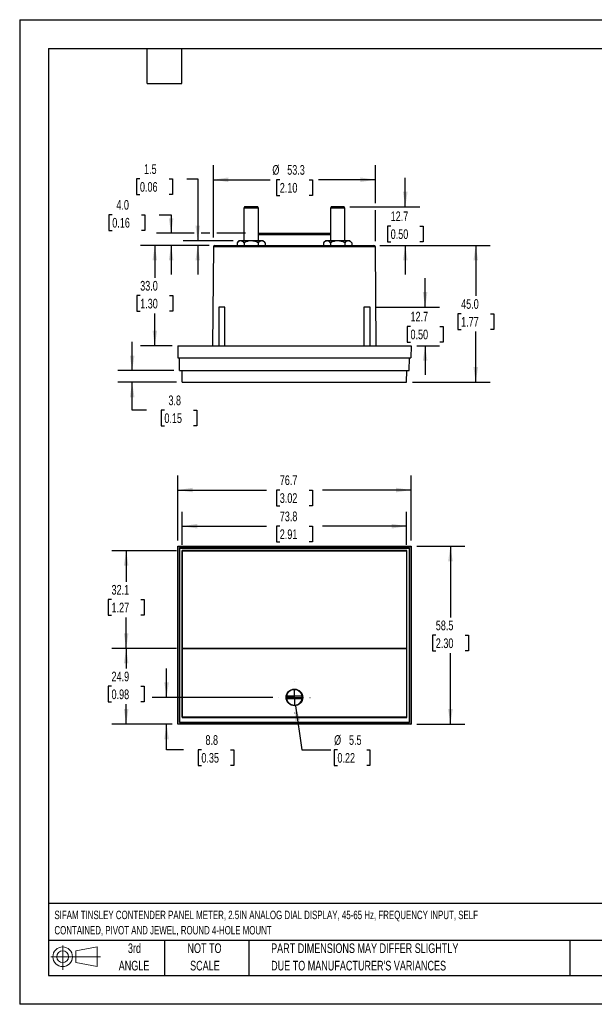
# Model space of a CAD drawing. Header units: millimetres. Extents: x 0 to 419, y 0 to 324.
# Tile 1 of 3: x 0 to 189, y 0 to 324. Entities that reach past the tile are written whole.
import ezdxf

# ---------------------------------------------------------------- set-up
doc = ezdxf.new("R2010")
doc.units = ezdxf.units.MM
doc.header["$LTSCALE"] = 1.5
doc.linetypes.add('CENTERX2', pattern=[20.32, 12.7, -2.54, 2.54, -2.54])
doc.layers.add('CENTER', color=40, linetype='CENTERX2')
doc.layers.add('SLD-DEFPOINTS', color=7, linetype='Continuous')
doc.layers.add('DIMENSIONS', color=140, linetype='Continuous', lineweight=25)
doc.layers.add('TEXT', color=140, linetype='Continuous', lineweight=25)
doc.styles.add('SLDTEXTSTYLE0', font='TXT', dxfattribs={"width": 0.7})
doc.dimstyles.new('SLDDIMSTYLE0', dxfattribs={"dimtxt": 3.237012, "dimasz": 4.953, "dimexe": 0, "dimexo": 0.0625, "dimgap": 0.809253, "dimtad": 0, "dimtih": 1, "dimtoh": 1, "dimrnd": 1e-09, "dimzin": 12, "dimdsep": 46, "dimtxsty": 'SLDTEXTSTYLE0', "dimsah": 1, "dimcen": 0.09, "dimadec": 0, "dimazin": 3, "dimtfac": 1, "dimtofl": 0, "dimtmove": 0, "dimatfit": 3, "dimfxl": 0, "dimfrac": 2, "dimtolj": 1, "dimtzin": 12, "dimarcsym": 0})
doc.dimstyles.new('SLDDIMSTYLE1', dxfattribs={"dimtxt": 3.237012, "dimasz": 4.953, "dimexe": 0, "dimexo": 0.0625, "dimgap": 0.809253, "dimtad": 0, "dimtih": 1, "dimtoh": 1, "dimrnd": 1e-09, "dimzin": 12, "dimdsep": 46, "dimtxsty": 'SLDTEXTSTYLE0', "dimsah": 1, "dimcen": 0, "dimadec": 0, "dimazin": 3, "dimtfac": 1, "dimtofl": 0, "dimtmove": 0, "dimatfit": 3, "dimfxl": 0, "dimfrac": 2, "dimtolj": 1, "dimtzin": 12, "dimarcsym": 0})
doc.dimstyles.new('SLDDIMSTYLE2', dxfattribs={"dimtxt": 3.237012, "dimasz": 4.953, "dimexe": 0, "dimexo": 0.0625, "dimgap": 0.809253, "dimtad": 0, "dimtih": 1, "dimtoh": 1, "dimrnd": 1e-09, "dimzin": 12, "dimdsep": 46, "dimtxsty": 'SLDTEXTSTYLE0', "dimsah": 1, "dimcen": 0.09, "dimadec": 0, "dimazin": 3, "dimtfac": 1, "dimtmove": 0, "dimatfit": 0, "dimfxl": 0, "dimfrac": 2, "dimtolj": 1, "dimtzin": 12, "dimarcsym": 0})
doc.dimstyles.new('SLDDIMSTYLE3', dxfattribs={"dimtxt": 3.237012, "dimasz": 4.953, "dimexe": 0, "dimexo": 0.0625, "dimgap": 0.809253, "dimtad": 0, "dimtih": 1, "dimtoh": 1, "dimrnd": 1e-09, "dimzin": 4, "dimdsep": 46, "dimtxsty": 'SLDTEXTSTYLE0', "dimsah": 1, "dimcen": 0.09, "dimadec": 0, "dimazin": 1, "dimtfac": 1, "dimtofl": 0, "dimtmove": 0, "dimatfit": 3, "dimfxl": 0, "dimfrac": 2, "dimtolj": 1, "dimtzin": 12, "dimarcsym": 0})
doc.dimstyles.new('SLDDIMSTYLE4', dxfattribs={"dimtxt": 3.237012, "dimasz": 4.953, "dimexe": 0, "dimexo": 0.0625, "dimgap": 0.809253, "dimtad": 0, "dimtih": 1, "dimtoh": 1, "dimrnd": 1e-09, "dimzin": 4, "dimdsep": 46, "dimtxsty": 'SLDTEXTSTYLE0', "dimsah": 1, "dimcen": 0.09, "dimadec": 0, "dimazin": 1, "dimtfac": 1, "dimtmove": 0, "dimatfit": 0, "dimfxl": 0, "dimfrac": 2, "dimtolj": 1, "dimtzin": 12, "dimarcsym": 0})

# ---------------------------------------------------------------- blocks, each defined once
blk = doc.blocks.new('Block11')
at = {"color": 7, "linetype": 'Continuous', "lineweight": 18}
for p, q in [((3.88, 7.97), (3.88, 0)), ((8.22, 6.25), (15.26, 7.55)), ((15.26, 7.55), (15.26, 1.1)), ((0, 4.32), (16.31, 4.32)), ((8.22, 2.39), (8.22, 6.25)), ((8.22, 2.39), (15.26, 1.1))]:
    blk.add_line(p, q, dxfattribs=at)
for radius in [3.23, 1.93]:
    blk.add_circle((3.88, 4.32), radius, dxfattribs=at)
blk = doc.blocks.new('Block12')
at = {"layer": 'SLD-DEFPOINTS'}
blk.add_blockref('Block11', (0, 0), dxfattribs=at)
blk = doc.blocks.new('SW_NOTE_0')
at = {"layer": 'TEXT', "color": 0, "linetype": 'CENTERX2', "lineweight": 18, "char_height": 2.775, "attachment_point": 1, "style": 'SLDTEXTSTYLE0'}
for s, insert in [('SIFAM TINSLEY CONTENDER PANEL METER, 2.5IN ANALOG DIAL DISPLAY, 45-65 Hz, FREQUENCY INPUT, SELF', (0, 3.58)), ('CONTAINED, PIVOT AND JEWEL, ROUND 4-HOLE MOUNT', (0, -1.45))]:
    blk.add_mtext(s, dxfattribs=dict(at, insert=insert))
blk = doc.blocks.new('SW_NOTE_0_3')
at = {"layer": 'TEXT', "color": 0, "linetype": 'CENTERX2', "lineweight": 18, "char_height": 3.175, "attachment_point": 1, "style": 'SLDTEXTSTYLE0'}
for s, insert in [('PART DIMENSIONS MAY DIFFER SLIGHTLY', (0, 4.09)), ("DUE TO MANUFACTURER'S VARIANCES", (0, -1.64))]:
    blk.add_mtext(s, dxfattribs=dict(at, insert=insert))
blk = doc.blocks.new('SW_NOTE_0_4')
at = {"layer": 'TEXT', "color": 0, "linetype": 'CENTERX2', "lineweight": 18, "char_height": 3.175, "attachment_point": 2, "style": 'SLDTEXTSTYLE0'}
for s, insert in [('NOT TO', (7.89, 4.09)), ('SCALE', (8.03, -1.64))]:
    blk.add_mtext(s, dxfattribs=dict(at, insert=insert))
blk = doc.blocks.new('SW_NOTE_0_5')
at = {"layer": 'TEXT', "color": 0, "linetype": 'CENTERX2', "lineweight": 18, "char_height": 3.175, "attachment_point": 2, "style": 'SLDTEXTSTYLE0'}
for s, insert in [('3rd', (3.47, 4.09)), ('ANGLE', (3.33, -1.64))]:
    blk.add_mtext(s, dxfattribs=dict(at, insert=insert))
blk = doc.blocks.new('_D')
at = {"layer": 'DIMENSIONS'}
for p, q in [((130.6, 150.65), (146.41, 150.65)), ((141.65, 150.65), (141.65, 127.27)), ((136.84, 121.4), (135.75, 121.4)), ((135.75, 121.4), (135.75, 116.26)), ((146.46, 121.4), (147.54, 121.4)), ((147.54, 121.4), (147.54, 116.26)), ((135.75, 116.26), (136.84, 116.26)), ((141.65, 92.15), (141.65, 115.53)), ((147.54, 116.26), (146.46, 116.26)), ((130.6, 92.15), (146.41, 92.15))]:
    blk.add_line(p, q, dxfattribs=at)
for points in [[(141.65, 150.65), (140.89, 145.7), (142.41, 145.7)], [(141.65, 92.15), (142.41, 97.11), (140.89, 97.11)]]:
    blk.add_solid(points, dxfattribs=at)
at = {"layer": 'DIMENSIONS', "char_height": 3.175, "attachment_point": 1, "style": 'SLDTEXTSTYLE0'}
for s, insert in [('58.5', (136.84, 126.22)), ('2.30', (136.84, 120.35))]:
    blk.add_mtext(s, dxfattribs=dict(at, insert=insert))
blk = doc.blocks.new('_D_1')
at = {"layer": 'DIMENSIONS'}
for p, q in [((51.99, 152.56), (51.99, 173.91)), ((128.69, 152.56), (128.69, 173.91)), ((51.99, 169.15), (81.15, 169.15)), ((85.53, 169.15), (84.44, 169.15)), ((84.44, 169.15), (84.44, 164)), ((95.15, 169.15), (96.24, 169.15)), ((96.24, 169.15), (96.24, 164)), ((128.69, 169.15), (99.54, 169.15)), ((84.44, 164), (85.53, 164)), ((96.24, 164), (95.15, 164))]:
    blk.add_line(p, q, dxfattribs=at)
for points in [[(51.99, 169.15), (56.94, 168.39), (56.94, 169.91)], [(128.69, 169.15), (123.74, 169.91), (123.74, 168.39)]]:
    blk.add_solid(points, dxfattribs=at)
at = {"layer": 'DIMENSIONS', "char_height": 3.175, "attachment_point": 1, "style": 'SLDTEXTSTYLE0'}
for s, insert in [('76.7', (85.53, 173.97)), ('3.02', (85.53, 168.1))]:
    blk.add_mtext(s, dxfattribs=dict(at, insert=insert))
blk = doc.blocks.new('_D_2')
at = {"layer": 'DIMENSIONS'}
for p, q in [((51.54, 117.06), (30.26, 117.06)), ((35.02, 117.06), (35.02, 110.47)), ((30.21, 104.6), (29.12, 104.6)), ((29.12, 104.6), (29.12, 99.46)), ((39.83, 104.6), (40.92, 104.6)), ((40.92, 104.6), (40.92, 99.46)), ((29.12, 99.46), (30.21, 99.46)), ((35.02, 92.15), (35.02, 98.74)), ((40.92, 99.46), (39.83, 99.46)), ((50.09, 92.15), (30.26, 92.15))]:
    blk.add_line(p, q, dxfattribs=at)
for points in [[(35.02, 117.06), (34.26, 112.1), (35.78, 112.1)], [(35.02, 92.15), (35.78, 97.11), (34.26, 97.11)]]:
    blk.add_solid(points, dxfattribs=at)
at = {"layer": 'DIMENSIONS', "char_height": 3.175, "attachment_point": 1, "style": 'SLDTEXTSTYLE0'}
for s, insert in [('24.9', (30.21, 109.42)), ('0.98', (30.21, 103.55))]:
    blk.add_mtext(s, dxfattribs=dict(at, insert=insert))
blk = doc.blocks.new('_D_3')
at = {"layer": 'DIMENSIONS'}
for p, q in [((51.54, 149.2), (30.26, 149.2)), ((35.02, 149.2), (35.02, 139)), ((30.21, 133.13), (29.12, 133.13)), ((29.12, 133.13), (29.12, 127.98)), ((39.83, 133.13), (40.92, 133.13)), ((40.92, 133.13), (40.92, 127.98)), ((29.12, 127.98), (30.21, 127.98)), ((35.02, 117.06), (35.02, 127.26)), ((40.92, 127.98), (39.83, 127.98)), ((51.54, 117.06), (30.26, 117.06))]:
    blk.add_line(p, q, dxfattribs=at)
for points in [[(35.02, 149.2), (34.26, 144.24), (35.78, 144.24)], [(35.02, 117.06), (35.78, 122.01), (34.26, 122.01)]]:
    blk.add_solid(points, dxfattribs=at)
at = {"layer": 'DIMENSIONS', "char_height": 3.175, "attachment_point": 1, "style": 'SLDTEXTSTYLE0'}
for s, insert in [('32.1', (30.21, 137.94)), ('1.27', (30.21, 132.08))]:
    blk.add_mtext(s, dxfattribs=dict(at, insert=insert))
blk = doc.blocks.new('_D_4')
at = {"layer": 'DIMENSIONS'}
for p, q in [((53.45, 151.1), (53.45, 162.02)), ((127.24, 151.1), (127.24, 162.02)), ((53.45, 157.26), (81.15, 157.26)), ((85.53, 157.26), (84.44, 157.26)), ((84.44, 157.26), (84.44, 152.11)), ((95.15, 157.26), (96.24, 157.26)), ((96.24, 157.26), (96.24, 152.11)), ((127.24, 157.26), (99.54, 157.26)), ((84.44, 152.11), (85.53, 152.11)), ((96.24, 152.11), (95.15, 152.11))]:
    blk.add_line(p, q, dxfattribs=at)
for points in [[(53.45, 157.26), (58.4, 156.49), (58.4, 158.02)], [(127.24, 157.26), (122.28, 158.02), (122.28, 156.49)]]:
    blk.add_solid(points, dxfattribs=at)
at = {"layer": 'DIMENSIONS', "char_height": 3.175, "attachment_point": 1, "style": 'SLDTEXTSTYLE0'}
for s, insert in [('73.8', (85.53, 162.07)), ('2.91', (85.53, 156.2))]:
    blk.add_mtext(s, dxfattribs=dict(at, insert=insert))
blk = doc.blocks.new('_D_5')
at = {"layer": 'DIMENSIONS'}
for p, q in [((90.73, 98.23), (92.8, 83.7)), ((92.8, 83.7), (102.32, 83.7)), ((104.5, 83.7), (103.41, 83.7)), ((103.41, 83.7), (103.41, 78.56)), ((114.11, 83.7), (115.2, 83.7)), ((115.2, 83.7), (115.2, 78.56)), ((103.41, 78.56), (104.5, 78.56)), ((115.2, 78.56), (114.11, 78.56))]:
    blk.add_line(p, q, dxfattribs=at)
blk.add_solid([(90.73, 98.23), (90.67, 93.22), (92.18, 93.43)], dxfattribs=at)
at = {"layer": 'DIMENSIONS', "char_height": 3.175, "attachment_point": 1, "style": 'SLDTEXTSTYLE0'}
for s, insert in [('%%c', (103.4, 88.52)), ('5.5', (108.29, 88.52)), ('0.22', (104.5, 82.65))]:
    blk.add_mtext(s, dxfattribs=dict(at, insert=insert))
blk = doc.blocks.new('_D_6')
at = {"layer": 'DIMENSIONS'}
for p, q in [((48.3, 100.95), (48.3, 110.48)), ((83.3, 100.95), (43.54, 100.95)), ((50.09, 92.15), (43.54, 92.15)), ((48.3, 83.7), (48.3, 92.15)), ((53.91, 83.7), (48.3, 83.7)), ((59.75, 83.7), (58.66, 83.7)), ((58.66, 83.7), (58.66, 78.56)), ((69.37, 83.7), (70.46, 83.7)), ((70.46, 83.7), (70.46, 78.56)), ((58.66, 78.56), (59.75, 78.56)), ((70.46, 78.56), (69.37, 78.56))]:
    blk.add_line(p, q, dxfattribs=at)
for points in [[(48.3, 100.95), (49.06, 105.91), (47.54, 105.91)], [(48.3, 92.15), (47.54, 87.2), (49.06, 87.2)]]:
    blk.add_solid(points, dxfattribs=at)
at = {"layer": 'DIMENSIONS', "char_height": 3.175, "attachment_point": 1, "style": 'SLDTEXTSTYLE0'}
for s, insert in [('8.8', (61.1, 88.52)), ('0.35', (59.75, 82.65))]:
    blk.add_mtext(s, dxfattribs=dict(at, insert=insert))
blk = doc.blocks.new('SW_CENTERMARKSYMBOL_0')
at = {"layer": 'CENTER', "color": 0}
for p, q in [((0, 5.08), (0, 5.14)), ((-5.08, 0), (-5.14, 0)), ((0, 0), (-2.54, 0)), ((0, 0), (0, 2.54)), ((0, 0), (0, -2.54)), ((0, 0), (2.54, 0)), ((5.08, 0), (5.14, 0)), ((0, -5.08), (0, -5.14))]:
    blk.add_line(p, q, dxfattribs=at)
blk = doc.blocks.new('_D_7')
at = {"layer": 'DIMENSIONS'}
for p, q in [((39.55, 271.49), (38.46, 271.49)), ((38.46, 271.49), (38.46, 266.34)), ((49.17, 271.49), (50.25, 271.49)), ((50.25, 271.49), (50.25, 266.34)), ((55, 271.49), (58.56, 271.49)), ((58.56, 271.49), (58.56, 251.11)), ((38.46, 266.34), (39.55, 266.34)), ((50.25, 266.34), (49.17, 266.34)), ((70.21, 251.11), (53.8, 251.11)), ((62.3, 249.61), (53.8, 249.61)), ((58.56, 249.61), (58.56, 240.09))]:
    blk.add_line(p, q, dxfattribs=at)
for points in [[(58.56, 251.11), (59.32, 256.07), (57.8, 256.07)], [(58.56, 249.61), (57.8, 244.66), (59.32, 244.66)]]:
    blk.add_solid(points, dxfattribs=at)
at = {"layer": 'DIMENSIONS', "char_height": 3.175, "attachment_point": 1, "style": 'SLDTEXTSTYLE0'}
for s, insert in [('1.5', (40.89, 276.31)), ('0.06', (39.55, 270.44))]:
    blk.add_mtext(s, dxfattribs=dict(at, insert=insert))
blk = doc.blocks.new('_D_8')
at = {"layer": 'DIMENSIONS'}
for p, q in [((118.39, 249.61), (154.74, 249.61)), ((149.97, 249.61), (149.97, 232.98)), ((145.17, 227.11), (144.08, 227.11)), ((144.08, 227.11), (144.08, 221.97)), ((154.78, 227.11), (155.87, 227.11)), ((155.87, 227.11), (155.87, 221.97)), ((144.08, 221.97), (145.17, 221.97)), ((149.97, 204.61), (149.97, 221.25)), ((155.87, 221.97), (154.78, 221.97)), ((129.14, 204.61), (154.74, 204.61))]:
    blk.add_line(p, q, dxfattribs=at)
for points in [[(149.97, 249.61), (149.21, 244.66), (150.74, 244.66)], [(149.97, 204.61), (150.74, 209.57), (149.21, 209.57)]]:
    blk.add_solid(points, dxfattribs=at)
at = {"layer": 'DIMENSIONS', "char_height": 3.175, "attachment_point": 1, "style": 'SLDTEXTSTYLE0'}
for s, insert in [('45.0', (145.17, 231.93)), ('1.77', (145.17, 226.06))]:
    blk.add_mtext(s, dxfattribs=dict(at, insert=insert))
blk = doc.blocks.new('_D_9')
at = {"layer": 'DIMENSIONS'}
for p, q in [((62.3, 249.61), (39.68, 249.61)), ((44.44, 249.61), (44.44, 238.98)), ((39.63, 233.11), (38.55, 233.11)), ((38.55, 233.11), (38.55, 227.97)), ((49.25, 233.11), (50.34, 233.11)), ((50.34, 233.11), (50.34, 227.97)), ((38.55, 227.97), (39.63, 227.97)), ((44.44, 216.61), (44.44, 227.25)), ((50.34, 227.97), (49.25, 227.97)), ((50.09, 216.61), (39.68, 216.61))]:
    blk.add_line(p, q, dxfattribs=at)
for points in [[(44.44, 249.61), (43.68, 244.66), (45.2, 244.66)], [(44.44, 216.61), (45.2, 221.57), (43.68, 221.57)]]:
    blk.add_solid(points, dxfattribs=at)
at = {"layer": 'DIMENSIONS', "char_height": 3.175, "attachment_point": 1, "style": 'SLDTEXTSTYLE0'}
for s, insert in [('33.0', (39.63, 237.93)), ('1.30', (39.63, 232.06))]:
    blk.add_mtext(s, dxfattribs=dict(at, insert=insert))
blk = doc.blocks.new('_D_10')
at = {"layer": 'DIMENSIONS'}
for p, q in [((63.7, 252.26), (63.7, 275.98)), ((116.98, 263.46), (116.98, 275.98)), ((63.7, 271.21), (82.36, 271.21)), ((85.53, 271.21), (84.44, 271.21)), ((84.44, 271.21), (84.44, 266.07)), ((95.15, 271.21), (96.24, 271.21)), ((96.24, 271.21), (96.24, 266.07)), ((116.98, 271.21), (98.32, 271.21)), ((84.44, 266.07), (85.53, 266.07)), ((96.24, 266.07), (95.15, 266.07)), ((116.98, 251.02), (116.98, 261.17))]:
    blk.add_line(p, q, dxfattribs=at)
for points in [[(63.7, 271.21), (68.65, 270.45), (68.65, 271.98)], [(116.98, 271.21), (112.03, 271.98), (112.03, 270.45)]]:
    blk.add_solid(points, dxfattribs=at)
at = {"layer": 'DIMENSIONS', "char_height": 3.175, "attachment_point": 1, "style": 'SLDTEXTSTYLE0'}
for s, insert in [('%%c', (83.09, 276.03)), ('53.3', (87.98, 276.03)), ('2.10', (85.53, 270.16))]:
    blk.add_mtext(s, dxfattribs=dict(at, insert=insert))
blk = doc.blocks.new('_D_11')
at = {"layer": 'DIMENSIONS'}
for p, q in [((126.81, 262.31), (126.81, 271.84)), ((108.62, 262.31), (131.57, 262.31)), ((122, 255.96), (120.91, 255.96)), ((120.91, 255.96), (120.91, 250.82)), ((131.62, 255.96), (132.71, 255.96)), ((132.71, 255.96), (132.71, 250.82)), ((118.39, 249.61), (131.57, 249.61)), ((120.91, 250.82), (122, 250.82)), ((126.81, 249.61), (126.81, 240.09)), ((132.71, 250.82), (131.62, 250.82))]:
    blk.add_line(p, q, dxfattribs=at)
for points in [[(126.81, 262.31), (127.57, 267.27), (126.05, 267.27)], [(126.81, 249.61), (126.05, 244.66), (127.57, 244.66)]]:
    blk.add_solid(points, dxfattribs=at)
at = {"layer": 'DIMENSIONS', "char_height": 3.175, "attachment_point": 1, "style": 'SLDTEXTSTYLE0'}
for s, insert in [('12.7', (122, 260.78)), ('0.50', (122, 254.91))]:
    blk.add_mtext(s, dxfattribs=dict(at, insert=insert))
blk = doc.blocks.new('_D_12')
at = {"layer": 'DIMENSIONS'}
for p, q in [((133.33, 229.31), (133.33, 238.84)), ((117.12, 229.31), (138.09, 229.31)), ((128.52, 222.96), (127.43, 222.96)), ((127.43, 222.96), (127.43, 217.82)), ((138.14, 222.96), (139.22, 222.96)), ((139.22, 222.96), (139.22, 217.82)), ((127.43, 217.82), (128.52, 217.82)), ((139.22, 217.82), (138.14, 217.82)), ((130.6, 216.61), (138.09, 216.61)), ((133.33, 216.61), (133.33, 207.09))]:
    blk.add_line(p, q, dxfattribs=at)
for points in [[(133.33, 229.31), (134.09, 234.27), (132.57, 234.27)], [(133.33, 216.61), (132.57, 211.66), (134.09, 211.66)]]:
    blk.add_solid(points, dxfattribs=at)
at = {"layer": 'DIMENSIONS', "char_height": 3.175, "attachment_point": 1, "style": 'SLDTEXTSTYLE0'}
for s, insert in [('12.7', (128.52, 227.78)), ('0.50', (128.52, 221.91))]:
    blk.add_mtext(s, dxfattribs=dict(at, insert=insert))
blk = doc.blocks.new('_D_13')
at = {"layer": 'DIMENSIONS'}
for p, q in [((36.99, 208.42), (36.99, 217.95)), ((50.66, 208.42), (32.23, 208.42)), ((51.54, 204.61), (32.23, 204.61)), ((36.99, 195.42), (36.99, 204.61)), ((41.74, 195.42), (36.99, 195.42)), ((47.58, 195.42), (46.49, 195.42)), ((46.49, 195.42), (46.49, 190.28)), ((57.2, 195.42), (58.28, 195.42)), ((58.28, 195.42), (58.28, 190.28)), ((46.49, 190.28), (47.58, 190.28)), ((58.28, 190.28), (57.2, 190.28))]:
    blk.add_line(p, q, dxfattribs=at)
for points in [[(36.99, 208.42), (37.75, 213.38), (36.23, 213.38)], [(36.99, 204.61), (36.23, 199.66), (37.75, 199.66)]]:
    blk.add_solid(points, dxfattribs=at)
at = {"layer": 'DIMENSIONS', "char_height": 3.175, "attachment_point": 1, "style": 'SLDTEXTSTYLE0'}
for s, insert in [('3.8', (48.92, 200.24)), ('0.15', (47.58, 194.37))]:
    blk.add_mtext(s, dxfattribs=dict(at, insert=insert))
blk = doc.blocks.new('_D_14')
at = {"layer": 'DIMENSIONS'}
for p, q in [((30.45, 259.71), (29.36, 259.71)), ((29.36, 259.71), (29.36, 254.56)), ((40.07, 259.71), (41.15, 259.71)), ((41.15, 259.71), (41.15, 254.56)), ((45.9, 259.71), (49.8, 259.71)), ((49.8, 259.71), (49.8, 253.61)), ((29.36, 254.56), (30.45, 254.56)), ((41.15, 254.56), (40.07, 254.56)), ((57.42, 253.61), (45.04, 253.61)), ((62.56, 253.61), (59.7, 253.61)), ((74.27, 253.61), (64.84, 253.61)), ((62.3, 249.61), (45.04, 249.61)), ((49.8, 249.61), (49.8, 240.09))]:
    blk.add_line(p, q, dxfattribs=at)
for points in [[(49.8, 253.61), (50.56, 258.57), (49.04, 258.57)], [(49.8, 249.61), (49.04, 244.66), (50.56, 244.66)]]:
    blk.add_solid(points, dxfattribs=at)
at = {"layer": 'DIMENSIONS', "char_height": 3.175, "attachment_point": 1, "style": 'SLDTEXTSTYLE0'}
for s, insert in [('4.0', (31.8, 264.53)), ('0.16', (30.45, 258.66))]:
    blk.add_mtext(s, dxfattribs=dict(at, insert=insert))

msp = doc.modelspace()

# ---------------------------------------------------------------- linework, layer by layer
at = {"color": 7, "linetype": 'Continuous'}
for p, q in [((0.004, 323.854), (0.004, 0.004)), ((0.004, 323.854), (419.104, 323.854)), ((419.104, 0.004), (0.004, 0.004))]:
    msp.add_line(p, q, dxfattribs=at)
for p, q in [((73.967, 262.315), (73.717, 261.882)), ((73.717, 261.882), (73.717, 251.115)), ((78.517, 261.882), (73.717, 261.882)), ((78.267, 262.315), (73.967, 262.315)), ((78.517, 261.882), (78.267, 262.315)), ((78.517, 251.115), (78.517, 261.882)), ((102.415, 262.315), (102.165, 261.882)), ((102.165, 261.882), (102.165, 251.115)), ((106.965, 261.882), (102.165, 261.882)), ((106.715, 262.315), (102.415, 262.315)), ((106.965, 261.882), (106.715, 262.315)), ((106.965, 251.115), (106.965, 261.882)), ((78.517, 253.615), (102.165, 253.615)), ((102.165, 253.119), (78.517, 253.119)), ((64.202, 249.615), (116.48, 249.615)), ((72.117, 251.115), (71.498, 250.496)), ((71.498, 250.496), (71.498, 249.615)), ((72.653, 251.115), (72.117, 251.115)), ((76.117, 251.115), (72.653, 251.115)), ((73.808, 250.496), (73.808, 249.615)), ((79.581, 251.115), (76.117, 251.115)), ((78.427, 250.496), (78.427, 249.615)), ((80.117, 251.115), (79.581, 251.115)), ((80.736, 250.496), (80.117, 251.115)), ((80.736, 250.496), (80.736, 249.615)), ((100.565, 251.115), (99.946, 250.496)), ((99.946, 250.496), (99.946, 249.615)), ((101.101, 251.115), (100.565, 251.115)), ((104.565, 251.115), (101.101, 251.115)), ((102.256, 250.496), (102.256, 249.615)), ((108.029, 251.115), (104.565, 251.115)), ((106.875, 250.496), (106.875, 249.615)), ((108.565, 251.115), (108.029, 251.115)), ((109.184, 250.496), (108.565, 251.115)), ((109.184, 250.496), (109.184, 249.615)), ((63.701, 249.119), (63.417, 216.615)), ((116.981, 249.119), (63.701, 249.119)), ((117.265, 216.615), (116.981, 249.119)), ((65.465, 229.315), (65.465, 216.615)), ((67.389, 229.315), (65.465, 229.315)), ((67.465, 229.315), (67.389, 229.315)), ((67.465, 216.615), (67.465, 229.315)), ((113.217, 229.315), (113.217, 216.615)), ((115.141, 229.315), (113.217, 229.315)), ((115.217, 229.315), (115.141, 229.315)), ((115.217, 216.615), (115.217, 229.315)), ((51.991, 216.615), (128.691, 216.615)), ((51.991, 216.615), (52.026, 212.615)), ((128.691, 216.615), (128.656, 212.615)), ((52.026, 212.615), (128.656, 212.615)), ((52.563, 208.425), (52.526, 212.615)), ((128.12, 208.425), (128.156, 212.615)), ((52.563, 208.425), (128.12, 208.425)), ((53.446, 204.615), (53.413, 208.425)), ((127.236, 204.615), (127.27, 208.425)), ((53.446, 204.615), (127.236, 204.615)), ((51.991, 150.652), (52.026, 150.618)), ((51.991, 92.152), (51.991, 150.652)), ((51.991, 150.652), (128.691, 150.652)), ((52.026, 92.187), (52.026, 150.618)), ((52.026, 150.618), (128.656, 150.618)), ((52.526, 150.118), (52.526, 92.687)), ((52.563, 150.081), (52.526, 150.118)), ((128.156, 150.118), (52.526, 150.118)), ((52.563, 92.724), (52.563, 150.081)), ((52.563, 150.081), (128.12, 150.081)), ((53.413, 149.231), (53.413, 94.374)), ((53.446, 149.198), (53.413, 149.231)), ((127.27, 149.231), (53.413, 149.231)), ((53.446, 117.057), (53.446, 149.198)), ((53.446, 149.198), (127.236, 149.198)), ((127.236, 149.198), (127.27, 149.231)), ((127.236, 149.198), (127.236, 117.057)), ((127.27, 94.374), (127.27, 149.231)), ((128.12, 150.081), (128.156, 150.118)), ((128.12, 150.081), (128.12, 92.724)), ((128.156, 92.687), (128.156, 150.118)), ((128.691, 150.652), (128.656, 150.618)), ((128.656, 150.618), (128.656, 92.187)), ((128.691, 150.652), (128.691, 92.152)), ((53.446, 117.057), (53.441, 117.053)), ((127.241, 117.053), (53.441, 117.053)), ((53.441, 94.403), (53.441, 117.053)), ((53.446, 117.057), (127.236, 117.057)), ((127.241, 117.053), (127.236, 117.057)), ((127.241, 117.053), (127.241, 94.403)), ((87.79, 101.452), (92.893, 101.452)), ((92.893, 100.452), (87.79, 100.452)), ((53.441, 94.403), (53.413, 94.374)), ((53.413, 94.374), (127.27, 94.374)), ((127.241, 94.403), (53.441, 94.403)), ((127.27, 94.374), (127.241, 94.403)), ((51.991, 92.152), (52.026, 92.187)), ((128.691, 92.152), (51.991, 92.152)), ((128.656, 92.187), (52.026, 92.187)), ((52.563, 92.724), (52.526, 92.687)), ((52.526, 92.687), (128.156, 92.687)), ((128.12, 92.724), (52.563, 92.724)), ((128.156, 92.687), (128.12, 92.724)), ((128.656, 92.187), (128.691, 92.152))]:
    msp.add_line(p, q)
for radius in [2.75, 2.65]:
    msp.add_circle((90.341, 100.952), radius)
for centre, radius, start, end in [((64.201, 249.115), 0.5, 90, 179.5), ((72.774, 249.502), 1.617, 94.28589, 142.08768), ((72.493, 249.429), 1.694, 39.05892, 84.56751), ((76.214, 246.135), 4.98, 91.11204, 118.88796), ((75.989, 246.017), 5.099, 61.4414, 88.5586), ((79.702, 249.502), 1.617, 94.28589, 142.08768), ((79.421, 249.429), 1.694, 39.05892, 84.56751), ((101.222, 249.502), 1.617, 94.28589, 142.08768), ((100.941, 249.429), 1.694, 39.05892, 84.56751), ((104.662, 246.135), 4.98, 91.11204, 118.88796), ((104.437, 246.017), 5.099, 61.4414, 88.5586), ((108.15, 249.502), 1.617, 94.28589, 142.08768), ((107.869, 249.429), 1.694, 39.05892, 84.56751), ((116.481, 249.115), 0.5, 0.5, 90), ((90.341, 100.952), 2.6, 168.91251, 191.08749), ((90.341, 100.952), 2.6, 11.08749, 168.91251), ((90.341, 100.952), 2.6, 191.08749, 348.91251), ((90.341, 100.952), 2.6, 348.91251, 11.08749)]:
    msp.add_arc(centre, radius, start, end)
at = {"layer": 'TEXT'}
for p, q in [((9.525, 314.325), (409.575, 314.325)), ((9.525, 314.325), (9.525, 9.525)), ((41.91, 302.895), (41.91, 314.325)), ((53.34, 302.895), (53.34, 314.325)), ((41.91, 302.895), (53.34, 302.895)), ((409.575, 33.189), (9.525, 33.189)), ((409.575, 20.955), (9.525, 20.955)), ((47.625, 20.955), (47.625, 9.525)), ((75.317, 20.955), (75.317, 9.525)), ((180.97, 20.955), (180.97, 9.525)), ((9.525, 9.525), (409.575, 9.525))]:
    msp.add_line(p, q, dxfattribs=at)

# ---------------------------------------------------------------- block references
at = {"layer": 'CENTER'}
msp.add_blockref('SW_CENTERMARKSYMBOL_0', (90.341, 100.952), dxfattribs=at)
at = {"layer": 'SLD-DEFPOINTS'}
msp.add_blockref('Block12', (10.257, 11.331), dxfattribs=at)
at = {"layer": 'TEXT', "linetype": 'CENTERX2', "lineweight": 18}
for name, p in [('SW_NOTE_0', (11.42, 27.217)), ('SW_NOTE_0_5', (34.271, 15.953)), ('SW_NOTE_0_4', (52.886, 15.953)), ('SW_NOTE_0_3', (82.679, 15.953))]:
    msp.add_blockref(name, p, dxfattribs=at)

# ---------------------------------------------------------------- dimensions: what is measured, and where the dimension line sits
at = {"layer": 'DIMENSIONS'}
for base, p1, p2, dimstyle, picture, middle in [((58.559, 249.615), (72.117, 251.115), (64.201, 249.615), 'SLDDIMSTYLE2', '_D_7', (58.559, 271.488)), ((126.809, 249.615), (106.715, 262.315), (116.481, 249.615), 'SLDDIMSTYLE2', '_D_11', (126.809, 255.965)), ((49.798, 249.615), (76.172, 253.615), (64.201, 249.615), 'SLDDIMSTYLE4', '_D_14', (49.798, 259.709)), ((44.443, 216.615), (64.201, 249.615), (51.991, 216.615), 'SLDDIMSTYLE3', '_D_9', (44.443, 233.115)), ((149.975, 204.615), (116.481, 249.615), (127.236, 204.615), 'SLDDIMSTYLE3', '_D_8', (149.975, 227.115)), ((133.328, 216.615), (115.217, 229.315), (128.691, 216.615), 'SLDDIMSTYLE2', '_D_12', (133.328, 222.965)), ((36.991, 204.615), (52.563, 208.425), (53.446, 204.615), 'SLDDIMSTYLE2', '_D_13', (36.991, 195.421)), ((35.021, 117.057), (53.446, 149.198), (53.446, 117.057), 'SLDDIMSTYLE0', '_D_3', (35.021, 133.127)), ((141.648, 92.152), (128.691, 150.652), (128.691, 92.152), 'SLDDIMSTYLE0', '_D', (141.648, 121.402)), ((35.0213, 92.1525), (53.4459, 117.0572), (51.9911, 92.1525), 'SLDDIMSTYLE0', '_D_2', (35.0213, 104.6048)), ((48.302, 92.152), (85.201, 100.952), (51.991, 92.152), 'SLDDIMSTYLE2', '_D_6', (48.302, 83.7))]:
    dim = msp.add_linear_dim(base=base, p1=p1, p2=p2, angle=90, dimstyle=dimstyle, dxfattribs=at)
    dim.commit()
    dim.dimension.update_dxf_attribs({"geometry": picture, "text_midpoint": middle, "dimtype": 160})
dim = msp.add_linear_dim(base=(63.701, 271.214), p1=(116.981, 249.119), p2=(63.701, 249.119), text='%%c<>', dimstyle='SLDDIMSTYLE0', dxfattribs=at)
dim.commit()
dim.dimension.update_dxf_attribs({"geometry": '_D_10', "text_midpoint": (90.341, 271.214), "dimtype": 160})
for base, p1, p2, picture, middle in [((51.991, 169.148), (128.691, 150.652), (51.991, 150.652), '_D_1', (90.341, 169.148)), ((127.236, 157.256), (53.446, 149.198), (127.236, 149.198), '_D_4', (90.341, 157.256))]:
    dim = msp.add_linear_dim(base=base, p1=p1, p2=p2, dimstyle='SLDDIMSTYLE0', dxfattribs=at)
    dim.commit()
    dim.dimension.update_dxf_attribs({"geometry": picture, "text_midpoint": middle, "dimtype": 160})
dim = msp.add_diameter_dim_2p(p1=(89.954, 103.675), p2=(90.729, 98.23), dimstyle='SLDDIMSTYLE1', dxfattribs=at)
dim.commit()
dim.dimension.update_dxf_attribs({"geometry": '_D_5', "text_midpoint": (109.305, 83.7), "dimtype": 163})

doc.saveas('drawing.dxf')
